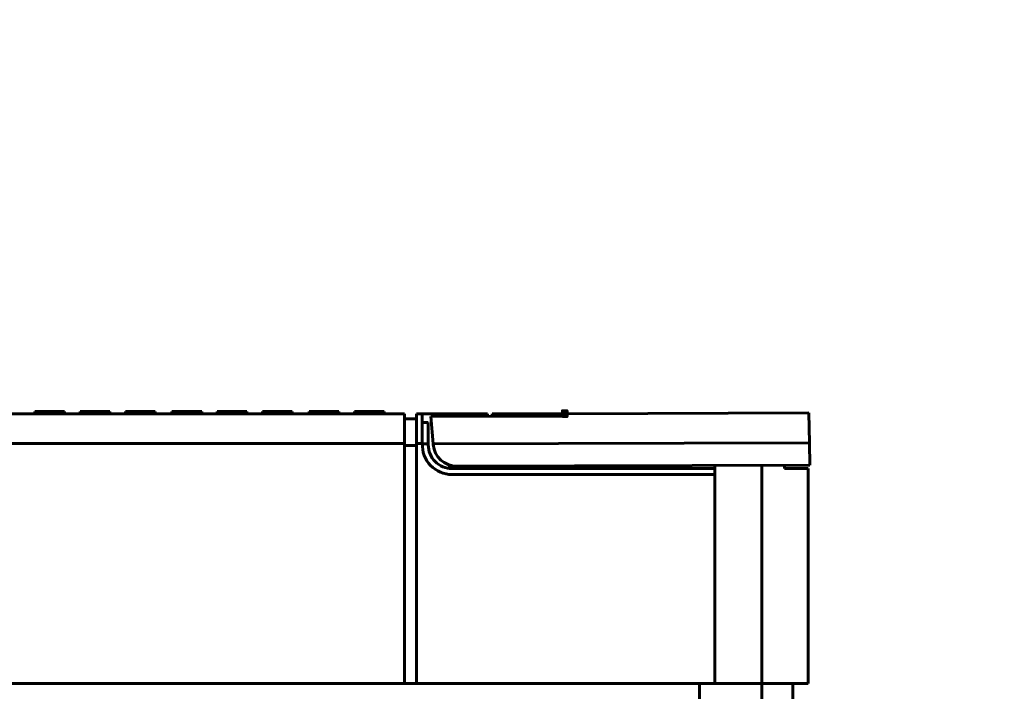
# Model space of a CAD drawing. Header units: millimetres. Extents: x 0 to 420, y 0 to 297.
# Tile 41 of 66: x 104 to 187, y 240 to 297. Entities that reach past the tile are written whole.
import ezdxf

# ---------------------------------------------------------------- set-up
doc = ezdxf.new("R2010")
doc.units = ezdxf.units.MM
doc.linetypes.add('K5LT_BASIC', pattern=[0])
doc.layers.add('Системный слой', color=7, linetype='Continuous')

msp = doc.modelspace()

# ---------------------------------------------------------------- linework, layer by layer
at = {"layer": 'Системный слой', "linetype": 'K5LT_BASIC', "lineweight": 60}
for p, q in [((80.395, 263.804), (136.395, 263.804)), ((105.26, 264.004), (107.76, 264.004)), ((105.26, 263.804), (105.26, 264.004)), ((107.76, 263.804), (107.76, 264.004)), ((109.07, 264.004), (111.57, 264.004)), ((109.07, 263.804), (109.07, 264.004)), ((111.57, 263.804), (111.57, 264.004)), ((112.88, 264.004), (115.38, 264.004)), ((112.88, 263.804), (112.88, 264.004)), ((115.38, 263.804), (115.38, 264.004)), ((116.81, 264.004), (119.31, 264.004)), ((116.81, 263.804), (116.81, 264.004)), ((119.31, 263.804), (119.31, 264.004)), ((120.62, 264.004), (123.12, 264.004)), ((120.62, 263.804), (120.62, 264.004)), ((123.12, 263.804), (123.12, 264.004)), ((124.43, 264.004), (126.93, 264.004)), ((124.43, 263.804), (124.43, 264.004)), ((126.93, 263.804), (126.93, 264.004)), ((128.36, 264.004), (130.86, 264.004)), ((128.36, 263.804), (128.36, 264.004)), ((130.86, 263.804), (130.86, 264.004)), ((132.17, 264.004), (134.67, 264.004)), ((132.17, 263.804), (132.17, 264.004)), ((134.67, 263.804), (134.67, 264.004)), ((136.395, 263.804), (136.395, 261.304)), ((137.395, 263.804), (137.395, 261.304)), ((137.395, 263.804), (137.895, 263.804)), ((137.895, 261.304), (137.895, 263.804)), ((143.395, 263.804), (137.895, 263.804)), ((143.395, 263.804), (143.395, 263.694)), ((143.79, 263.812), (149.69, 263.828)), ((143.79, 263.812), (143.79, 263.612)), ((149.69, 263.828), (149.69, 263.628)), ((150.09, 263.829), (170.455, 263.886)), ((170.455, 263.886), (170.506, 261.377)), ((136.395, 263.404), (137.395, 263.404)), ((137.895, 263.097), (138.395, 263.097)), ((138.395, 263.097), (138.395, 261.297)), ((138.599, 263.597), (149.69, 263.628)), ((138.807, 261.289), (138.599, 263.597)), ((143.164, 263.61), (143.395, 263.694)), ((143.395, 263.694), (143.395, 263.611)), ((136.395, 261.304), (80.395, 261.304)), ((136.395, 261.304), (136.395, 241.104)), ((137.395, 261.304), (137.395, 241.104)), ((137.895, 261.304), (137.395, 261.304)), ((137.895, 261.297), (137.895, 261.304)), ((137.895, 261.297), (138.395, 261.297)), ((138.395, 261.297), (138.395, 261.204)), ((170.506, 261.377), (138.807, 261.289)), ((138.807, 261.289), (138.813, 261.224)), ((170.506, 261.377), (170.544, 259.486)), ((136.395, 261.138), (137.395, 261.138)), ((140.195, 259.214), (140.195, 259.499)), ((140.395, 259.446), (140.395, 259.204)), ((140.395, 259.204), (162.545, 259.204)), ((140.502, 259.427), (140.502, 259.403)), ((170.544, 259.486), (140.81, 259.403)), ((141.595, 259.204), (141.595, 259.406)), ((141.795, 259.406), (141.795, 259.204)), ((146.495, 259.204), (146.495, 259.419)), ((154.495, 259.441), (154.495, 259.204)), ((162.545, 259.204), (162.545, 259.464)), ((162.545, 259.204), (162.545, 258.704)), ((166.495, 241.104), (166.495, 259.475)), ((168.395, 259.204), (168.395, 259.48)), ((170.395, 259.204), (168.395, 259.204)), ((170.395, 241.104), (170.395, 259.204)), ((162.545, 258.704), (140.395, 258.704)), ((162.545, 241.104), (162.545, 258.704)), ((136.395, 241.104), (80.395, 241.104)), ((136.395, 241.104), (137.395, 241.104)), ((162.545, 241.104), (137.395, 241.104)), ((161.245, 241.104), (161.245, 239.804)), ((166.495, 241.104), (162.545, 241.104)), ((170.395, 241.104), (166.495, 241.104)), ((166.495, 241.104), (166.495, 239.804)), ((169.095, 241.104), (169.095, 239.804))]:
    msp.add_line(p, q, dxfattribs=at)
for points, knots in [([(149.69, 263.578), (149.69, 263.578), (149.689, 264.078), (149.689, 264.078), (149.826, 264.078), (149.826, 264.078), (149.827, 263.578), (149.827, 263.578), (149.69, 263.578), (149.69, 263.578)], [0, 0, 0, 0, 0.2, 0.2, 0.4, 0.4, 0.6, 0.6, 1, 1, 1, 1]), ([(149.827, 263.578), (149.827, 263.578), (149.826, 264.078), (149.826, 264.078), (149.952, 264.079), (149.952, 264.079), (149.953, 263.579), (149.953, 263.579), (149.827, 263.578), (149.827, 263.578)], [0, 0, 0, 0, 0.2, 0.2, 0.4, 0.4, 0.6, 0.6, 1, 1, 1, 1]), ([(149.953, 263.579), (149.953, 263.579), (149.952, 264.079), (149.952, 264.079), (150.058, 264.079), (150.058, 264.079), (150.06, 263.579), (150.06, 263.579), (149.953, 263.579), (149.953, 263.579)], [0, 0, 0, 0, 0.2, 0.2, 0.4, 0.4, 0.6, 0.6, 1, 1, 1, 1]), ([(150.06, 263.579), (150.06, 263.579), (150.058, 264.079), (150.058, 264.079), (150.089, 264.079), (150.089, 264.079), (150.09, 263.579), (150.09, 263.579), (150.06, 263.579), (150.06, 263.579)], [0, 0, 0, 0, 0.2, 0.2, 0.4, 0.4, 0.6, 0.6, 1, 1, 1, 1]), ([(137.895, 261.304), (137.867, 260.624), (138.119, 259.962), (138.59, 259.471), (139.062, 258.98), (139.714, 258.703), (140.395, 258.704)], [0, 0, 0, 0, 0.333333, 0.333333, 0.333333, 1, 1, 1, 1]), ([(138.395, 261.204), (138.395, 260.674), (138.605, 260.165), (138.98, 259.79), (139.355, 259.415), (139.864, 259.204), (140.395, 259.204)], [0, 0, 0, 0, 0.333333, 0.333333, 0.333333, 1, 1, 1, 1])]:
    msp.add_open_spline(points, degree=3, knots=knots, dxfattribs=at)
for points in [[(149.69, 263.628), (149.848, 263.629), (149.996, 263.703), (150.09, 263.829)], [(138.813, 261.224), (138.906, 260.191), (139.773, 259.401), (140.81, 259.403)]]:
    msp.add_open_spline(points, degree=3, dxfattribs=at)

doc.saveas('drawing.dxf')
